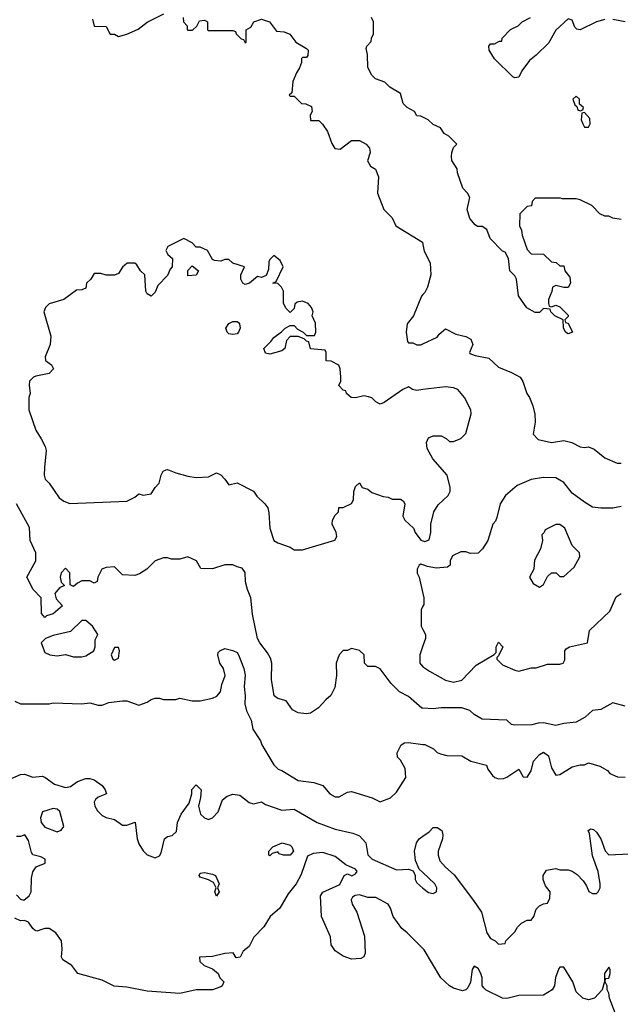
# Model space of a CAD drawing. Header units: inches. Extents: x 2380053 to 2584298, y 380219 to 546618.
# Tile 255 of 256: x 2448026 to 2450966, y 511500 to 516320. Entities that reach past the tile are written whole.
import ezdxf

# ---------------------------------------------------------------- set-up
doc = ezdxf.new("R2010")
doc.units = ezdxf.units.IN
doc.header["$MEASUREMENT"] = 0
doc.layers.add('C4541', color=7, linetype='Continuous')
doc.layers.add('C4551', color=7, linetype='Continuous')

msp = doc.modelspace()

# ---------------------------------------------------------------- linework, layer by layer
at = {"layer": 'C4541', "color": 2}
for points, elevation in [([(2448382, 516322), (2448390, 516288.7), (2448450, 516286), (2448468.9, 516248.9), (2448490, 516248), (2448510, 516238), (2448550, 516248.7), (2448606.4, 516273.6), (2448650, 516308), (2448731.1, 516348.9)], 58), ([(2448826, 516330), (2448828.4, 516308.4), (2448846, 516290), (2448846, 516270), (2448850, 516268), (2448871.6, 516268.4), (2448892.7, 516287.3), (2448906, 516314), (2448930, 516318), (2448946, 516310), (2448946, 516270), (2448950, 516266), (2449070, 516266), (2449082, 516262), (2449086, 516250), (2449110, 516226), (2449122, 516222), (2449130, 516206), (2449134, 516210), (2449134, 516270), (2449156.9, 516283.1), (2449171.6, 516308.4), (2449210, 516322), (2449248.4, 516308.4), (2449284, 516264), (2449320.4, 516260.4), (2449348.9, 516248.9), (2449378, 516210), (2449430, 516178), (2449438, 516170), (2449436.4, 516143.6), (2449430, 516134), (2449410, 516134), (2449406, 516130), (2449406, 516110), (2449396.4, 516083.6), (2449380.4, 516059.6), (2449363.1, 516016.9), (2449358, 515962), (2449346, 515950), (2449350, 515946), (2449370, 515946), (2449406, 515910), (2449427.3, 515907.3), (2449454.6, 515894.6), (2449458, 515870), (2449448, 515852), (2449450, 515826), (2449490, 515826), (2449508.4, 515808.4), (2449532.9, 515772.9), (2449553.6, 515713.6), (2449569.2, 515689.2), (2449594.4, 515685.6), (2449650, 515729), (2449690, 515729), (2449722, 515710), (2449738, 515690), (2449742, 515670), (2449728.9, 515628.9), (2449743.1, 515603.1), (2449768.4, 515588.4), (2449782, 515550), (2449778, 515470), (2449808, 515390), (2449849, 515349), (2449868, 515310), (2449998, 515230), (2450000, 515219.9)], 58), ([(2450000, 515843), (2449990, 515848), (2449970, 515848.7), (2449958, 515870), (2449922, 515890), (2449904, 515910), (2449890, 515958), (2449838, 515990), (2449813.2, 516013.2), (2449768, 516030), (2449750, 516048), (2449730, 516086), (2449729.2, 516149.2), (2449722, 516178), (2449726, 516190), (2449747.3, 516212.7), (2449748, 516230), (2449758, 516250), (2449758, 516310), (2449748, 516330)], 54), ([(2450000, 514508.9), (2449970, 514505.2), (2449949.2, 514509.2), (2449930, 514522), (2449902, 514510), (2449810, 514445.2), (2449790, 514437.2), (2449770, 514449), (2449750, 514469), (2449734, 514474), (2449710, 514479), (2449670, 514468.7), (2449648, 514470), (2449626, 514490), (2449622, 514502), (2449610, 514506), (2449588.9, 514528.9), (2449598, 514550), (2449598, 514570), (2449595.3, 514610), (2449588.4, 514628.4), (2449550, 514648), (2449526, 514650), (2449526, 514690), (2449522, 514702), (2449450, 514708), (2449442, 514742), (2449430, 514746), (2449418, 514758), (2449390, 514768), (2449350, 514768), (2449332, 514750), (2449324.7, 514710), (2449310, 514699), (2449250, 514682), (2449230, 514688), (2449222, 514710), (2449256, 514744), (2449270, 514764.7), (2449308.4, 514791.6), (2449326, 514810), (2449350, 514822), (2449370, 514822), (2449385.4, 514805.4), (2449414, 514790), (2449430, 514774), (2449470, 514774), (2449475.3, 514790), (2449474.6, 514834.6), (2449458, 514870), (2449462, 514890), (2449455.3, 514910), (2449438, 514930), (2449410, 514942), (2449383.6, 514936.4), (2449372.7, 514927.3), (2449370, 514906), (2449350, 514886), (2449330, 514906), (2449318, 514930), (2449318, 514990), (2449308, 515010), (2449290, 515028), (2449266, 515030), (2449282, 515038), (2449315.3, 515110), (2449300.4, 515140.4), (2449270, 515166), (2449250, 515146), (2449245.4, 515134.6), (2449243.6, 515096.4), (2449232.7, 515067.3), (2449210, 515058), (2449190, 515062), (2449150.9, 515029.1), (2449130, 515024), (2449118, 515030), (2449108.7, 515050), (2449109, 515071), (2449126, 515110), (2449070, 515128), (2449050, 515146), (2449030, 515146), (2449010, 515138), (2448980.4, 515140.4), (2448970, 515146), (2448946, 515190), (2448910, 515206), (2448890, 515206), (2448870, 515228), (2448830, 515248), (2448752, 515210), (2448742, 515190), (2448752, 515170), (2448774, 515150), (2448772, 515110), (2448762, 515098), (2448750, 515068), (2448702, 515018), (2448690, 514986), (2448670, 514966), (2448650, 514978), (2448644, 514990), (2448638, 515070), (2448618, 515090), (2448600.4, 515120.4), (2448590, 515128), (2448551.6, 515128.4), (2448530, 515108), (2448510, 515078), (2448491, 515069), (2448449, 515069), (2448423.6, 515076.4), (2448390, 515078), (2448374, 515050), (2448354, 515030), (2448350, 515006), (2448330, 514998), (2448303.6, 514996.4), (2448242, 514950), (2448171.1, 514928.9), (2448152, 514910), (2448144.7, 514890), (2448178, 514770), (2448176, 514730), (2448151.3, 514670), (2448152, 514652), (2448182, 514630), (2448192, 514610), (2448170, 514588), (2448105.4, 514574.6), (2448094, 514570), (2448074, 514550), (2448072, 514530), (2448078, 514490), (2448071.3, 514470), (2448071.3, 514410), (2448106, 514310), (2448132, 514268), (2448151, 514230), (2448156, 514210), (2448147.1, 514127.1), (2448146, 514090), (2448151.3, 514070), (2448170.6, 514050.6), (2448219.8, 513979.8), (2448242, 513962), (2448271.6, 513951.6), (2448550, 513962), (2448590, 513982), (2448610, 513998), (2448630, 513992), (2448670, 513998), (2448688.7, 514030), (2448708.7, 514050), (2448718, 514090), (2448728, 514110), (2448743.1, 514116.9), (2448750, 514118), (2448790, 514101), (2448850, 514084.7), (2448890, 514078), (2448950, 514082), (2448990, 514102), (2449010, 514092), (2449031.1, 514071.1), (2449050, 514042), (2449090, 514052), (2449170, 514011.3), (2449187.1, 513987.1), (2449226, 513950), (2449241, 513930), (2449246.4, 513906.4), (2449250.7, 513830), (2449270.9, 513770.9), (2449290, 513758), (2449350, 513738), (2449370, 513724.7), (2449410, 513724.7), (2449568.4, 513771.6), (2449578, 513790), (2449575.3, 513810), (2449555.3, 513850), (2449558, 513870), (2449570, 513894), (2449586, 513910), (2449588.9, 513931.1), (2449610, 513932), (2449650, 513951.3), (2449659.3, 513970), (2449661.2, 514010), (2449670, 514034), (2449690, 514052), (2449702, 514030), (2449730, 514022), (2449750, 514004.7), (2449805.4, 513985.4), (2449830, 513982), (2449850, 513972), (2449890, 513972), (2449903.6, 513963.6), (2449912, 513950), (2449902, 513890), (2449912, 513870), (2449954, 513830), (2449962, 513810), (2449990, 513772), (2450000, 513769)], 62), ([(2450000, 514973.6), (2449993.6, 514966.4), (2449953.2, 514870), (2449922, 514830), (2449917.2, 514790), (2449924.7, 514744.7), (2449930, 514738), (2449950, 514738), (2449970, 514728.7), (2449990, 514728.7), (2450000, 514733.3)], 58), ([(2450000, 512949.6), (2449994, 512950), (2449930, 513006), (2449884.7, 513030), (2449844.7, 513070), (2449790, 513142), (2449767.3, 513152.7), (2449730, 513154), (2449714, 513170), (2449712, 513210), (2449690, 513232), (2449650, 513242), (2449630, 513232), (2449610, 513232), (2449589.3, 513210.7), (2449576, 513170), (2449577.2, 513110), (2449568.7, 513050), (2449549.3, 513010.7), (2449524, 512990), (2449489.4, 512950.6), (2449450, 512924.7), (2449430, 512921), (2449390, 512926), (2449362, 512942), (2449330, 512984.7), (2449290, 512996), (2449271.3, 513010), (2449258.8, 513090), (2449261, 513170), (2449254.4, 513194.4), (2449239.8, 513219.8), (2449201, 513270), (2449191, 513290), (2449166, 513410), (2449157.3, 513490), (2449141, 513530), (2449131.6, 513568.4), (2449130, 513614), (2449115.3, 513635.3), (2449090, 513641), (2449070, 513651.3), (2449030, 513651.3), (2448970, 513631.3), (2448912.7, 513632.7), (2448891.3, 513670), (2448850, 513691), (2448810, 513678), (2448770, 513678), (2448750, 513684.7), (2448730, 513684.7), (2448690, 513671.3), (2448648, 513630), (2448612.9, 513607.1), (2448590, 513598), (2448530, 513602), (2448490, 513642), (2448450, 513638), (2448428.7, 513630), (2448408, 513590), (2448406, 513570), (2448390, 513562), (2448370, 513572), (2448330, 513572), (2448310, 513562), (2448290, 513544.7), (2448272.7, 513552.7), (2448271.1, 513611.1), (2448250, 513634), (2448230, 513612), (2448224, 513590), (2448230, 513566), (2448246, 513550), (2448220.9, 513539.1), (2448199, 513510), (2448204.7, 513484.7), (2448235.3, 513450), (2448190, 513411.3), (2448158, 513402), (2448150, 513394), (2448132.7, 513412.7), (2448132, 513490), (2448092, 513530), (2448062, 513590), (2448106, 513670), (2448106, 513710), (2448078, 513770), (2448073.7, 513833.7), (2448011, 513950)], 58), ([(2450000, 513650.5), (2449990, 513654), (2449982, 513650), (2449972, 513630), (2449972, 513610), (2449982, 513590), (2450000, 513510.6)], 62), ([(2450000, 513448.2), (2449992, 513430), (2449992, 513350), (2450000, 513334)], 62), ([(2448002.9, 512982.9), (2448030, 512970.5), (2448170, 512971), (2448190, 512974.8), (2448330, 512971), (2448370, 512976), (2448410, 512964.7), (2448430, 512964.7), (2448463.1, 512976.9), (2448530, 512986), (2448550, 512984.7), (2448610, 512964.7), (2448650, 512978), (2448670, 512992), (2448690, 512998), (2448710, 512998), (2448730, 512991.3), (2448790, 512991.3), (2448810, 512998), (2448870, 512986), (2448910, 512986), (2448970, 512998.8), (2448991.9, 513008.1), (2449009.2, 513030), (2449015.5, 513064.5), (2449032.7, 513110), (2449023.2, 513143.2), (2449005.2, 513170), (2448995.3, 513210), (2448998, 513222), (2449006, 513230), (2449030, 513242), (2449070, 513232), (2449090, 513222), (2449098, 513210), (2449124, 513144), (2449130.5, 513110.5), (2449124.5, 513055.5), (2449130.5, 513010), (2449128, 512970), (2449137.1, 512937.1), (2449158.8, 512890), (2449167.1, 512847.1), (2449204.7, 512790), (2449211, 512770), (2449270, 512672), (2449291.1, 512651.1), (2449310, 512644.7), (2449390, 512594.9), (2449465.8, 512585.8), (2449510.5, 512570.5), (2449544.7, 512530), (2449570, 512516), (2449590, 512516), (2449630, 512538), (2449650, 512540.7), (2449750.8, 512510.8), (2449790, 512491.3), (2449842, 512510), (2449870, 512538), (2449916.2, 512610), (2449913.3, 512653.3), (2449890, 512695.3), (2449875.3, 512710), (2449873.2, 512730), (2449894, 512770), (2449910, 512779.1), (2449930, 512780.5), (2450000, 512772)], 54), ([(2450000, 513254.9), (2449984.7, 513210), (2449984.7, 513170), (2450000, 513152.3)], 62), ([(2447990, 512606), (2448030, 512624.7), (2448050, 512626), (2448090, 512611.3), (2448136.9, 512616.9), (2448150, 512612), (2448196.8, 512576.8), (2448250, 512560.7), (2448274.5, 512565.5), (2448310, 512591), (2448350, 512604.7), (2448370, 512604.7), (2448390, 512598), (2448430.7, 512570.7), (2448444.7, 512550), (2448451.3, 512530), (2448410, 512514), (2448397.3, 512502.7), (2448390.8, 512490), (2448394, 512470), (2448406.6, 512446.6), (2448430, 512424), (2448450, 512414), (2448490, 512404.7), (2448530, 512376), (2448550, 512376), (2448591.3, 512391.3), (2448602, 512310), (2448610, 512284.7), (2448630, 512251.3), (2448650, 512231), (2448690, 512216), (2448710, 512226), (2448718.9, 512241.1), (2448735.3, 512310), (2448750, 512321), (2448773.2, 512326.8), (2448793.6, 512346.4), (2448799, 512390), (2448817.2, 512430), (2448856.5, 512483.5), (2448869, 512530), (2448868.9, 512551.1), (2448890, 512574), (2448914, 512550), (2448911.6, 512511.6), (2448901, 512470), (2448911, 512431), (2448930, 512412), (2448950, 512404.7), (2448970, 512412), (2448998, 512442), (2449019, 512501), (2449041.2, 512518.8), (2449070, 512528), (2449103.8, 512523.8), (2449150, 512486.8), (2449170, 512481), (2449210, 512491.3), (2449230, 512478), (2449310, 512450.6), (2449370, 512454.8), (2449482, 512390), (2449570, 512357.3), (2449656.9, 512336.9), (2449690, 512324.7), (2449721, 512290), (2449730.9, 512230.9), (2449750.7, 512210.7), (2449870, 512158), (2449930, 512162), (2449952.7, 512152.7), (2449962, 512130), (2449962, 512110), (2449970, 512094), (2450000, 512068.7)], 50), ([(2448010, 512035.3), (2448030, 512014), (2448046, 512010), (2448073.4, 512030), (2448083, 512050), (2448083.4, 512116.6), (2448090, 512148), (2448106.8, 512173.2), (2448151.3, 512190), (2448151, 512210), (2448130, 512221), (2448090.9, 512230.9), (2448083.5, 512243.5), (2448070, 512302), (2448051.3, 512330), (2448030, 512321), (2448010, 512321)], 46), ([(2450000, 512144.9), (2449982, 512162), (2449963.1, 512203.1), (2449959, 512250), (2449968.7, 512290), (2449982, 512310), (2450000, 512323)], 50), ([(2450000, 511772.8), (2449922.8, 511850), (2449897.3, 511870), (2449854, 511930), (2449842, 511970), (2449830.4, 511990.4), (2449770, 512022.8), (2449730, 512022.8), (2449690, 512036), (2449668, 512032), (2449655.3, 512024.7), (2449648.9, 512011.1), (2449654, 511990), (2449676, 511950), (2449713.4, 511833.4), (2449717.2, 511750), (2449710, 511732), (2449695.3, 511724.7), (2449650, 511721), (2449610, 511734.8), (2449570, 511761), (2449550.8, 511790), (2449546.8, 511830), (2449504, 511930), (2449498, 512030), (2449510, 512048), (2449594, 512086), (2449614, 512130), (2449630, 512138), (2449651.6, 512128.4), (2449670, 512138), (2449678, 512150), (2449670, 512162), (2449622, 512182), (2449570, 512222.8), (2449510, 512242.8), (2449462.7, 512237.3), (2449434.6, 512225.4), (2449404.1, 512135.9), (2449379.3, 512090), (2449339.7, 512040.3), (2449299.5, 511970), (2449252.3, 511930), (2449221.2, 511878.8), (2449171.8, 511828.2), (2449150, 511782.8), (2449120.2, 511759.8), (2449106, 511730), (2449086.4, 511726.4), (2449071.3, 511751.3), (2449030, 511747.7), (2448970, 511733), (2448906, 511730), (2448908.7, 511710), (2448928.7, 511690), (2448970, 511674), (2448998, 511650), (2449006, 511630), (2449026, 511610), (2449018, 511590), (2449010, 511584.7), (2448970, 511571.3), (2448890, 511570.8), (2448810, 511553), (2448650, 511564), (2448550, 511584.2), (2448489.1, 511589.1), (2448430, 511618), (2448310.6, 511650.6), (2448280.7, 511690), (2448238, 511718), (2448230.8, 511730), (2448234, 511770), (2448230.3, 511810), (2448203.8, 511850), (2448170, 511870.4), (2448150, 511870.4), (2448110, 511857.3), (2448101.6, 511861.6), (2448090, 511871), (2448070, 511902), (2448050, 511910.4), (2448030, 511908.4), (2448002, 511922)], 46)]:
    msp.add_lwpolyline(points, dxfattribs=dict(at, elevation=elevation))
for points, elevation in [([(2448850, 515066), (2448848.7, 515091.3), (2448870, 515114), (2448902, 515090), (2448890, 515068.7)], 62), ([(2449070, 514778), (2449050, 514782), (2449042, 514790), (2449035.3, 514810), (2449050, 514832), (2449070, 514842), (2449090, 514842), (2449096.9, 514836.9), (2449102, 514830), (2449104.7, 514810), (2449098, 514790), (2449090, 514782)], 62), ([(2448350, 513378), (2448330, 513378), (2448275.2, 513324.8), (2448190, 513305.2), (2448152, 513290), (2448131.3, 513270), (2448150, 513222), (2448174, 513210), (2448210, 513206), (2448250, 513211.3), (2448290, 513201), (2448330, 513201), (2448350, 513206), (2448388.7, 513230), (2448395.3, 513250), (2448396.4, 513283.6), (2448408, 513310), (2448382, 513350)], 58), ([(2448510, 513246), (2448490, 513246), (2448474, 513210), (2448482, 513190), (2448490, 513184.7), (2448510, 513194), (2448514, 513230)], 58), ([(2448190, 512459), (2448138, 512442), (2448127.3, 512412.7), (2448131, 512390), (2448150, 512366.8), (2448210, 512344.7), (2448230, 512352), (2448242, 512370), (2448223.1, 512443.1), (2448210, 512455.3)], 50), ([(2449350, 512229.6), (2449318, 512230), (2449296.4, 512236.4), (2449290, 512246), (2449262, 512238), (2449250, 512226), (2449246, 512230), (2449246, 512250), (2449266, 512270), (2449310.7, 512290.7), (2449350, 512278.8), (2449358.8, 512270), (2449366.8, 512250)], 46), ([(2448990, 512028.7), (2448982, 512050), (2448988.7, 512070), (2448975.3, 512095.3), (2448950, 512109.2), (2448910, 512122), (2448904, 512130), (2448910, 512142), (2448930, 512144.7), (2448970, 512137.3), (2448984.7, 512130), (2449002, 512090), (2448994, 512070), (2449002, 512050)], 46)]:
    msp.add_lwpolyline(points, close=True, dxfattribs=dict(at, elevation=elevation))
at = {"layer": 'C4551', "color": 2}
for points, elevation in [([(2450890, 516321.2), (2450850, 516309.3), (2450769.3, 516269.3), (2450753.2, 516273.2), (2450742.7, 516282.7), (2450730, 516318), (2450710, 516324), (2450650, 516268.7), (2450614.9, 516205.1), (2450554.4, 516145.6), (2450520.9, 516119.1), (2450484.7, 516070), (2450470, 516038), (2450450, 516035.3), (2450440.2, 516040.2), (2450350, 516128), (2450324, 516170), (2450322, 516190), (2450330, 516202), (2450350, 516202), (2450374, 516214), (2450386, 516214), (2450388, 516230), (2450428.9, 516271.1), (2450466, 516290), (2450486, 516310), (2450526, 516330)], 50), ([(2450990, 516309), (2450930, 516321.2)], 50), ([(2450970, 515342), (2450930, 515348.7), (2450910, 515358), (2450890, 515358), (2450866, 515370), (2450826, 515410), (2450770, 515438), (2450750, 515442), (2450682, 515442), (2450674, 515446), (2450550, 515446), (2450534, 515430), (2450532, 515408), (2450510, 515406), (2450474, 515370), (2450472, 515310), (2450482, 515290), (2450485.4, 515265.4), (2450510, 515194), (2450530, 515174), (2450590, 515171.3), (2450630, 515134), (2450651.6, 515131.6), (2450670, 515114), (2450690, 515114), (2450694, 515090), (2450719.6, 515059.6), (2450722, 515030), (2450710, 515008), (2450690, 515008), (2450650, 515018), (2450634, 515010), (2450631.6, 514988.4), (2450614, 514950), (2450614, 514930), (2450618, 514918), (2450630, 514914), (2450650, 514922), (2450670, 514914), (2450710, 514874), (2450710, 514866), (2450694, 514850), (2450698, 514838), (2450710, 514834), (2450732, 514790), (2450710, 514782), (2450698, 514790), (2450688.7, 514811.3), (2450686, 514850), (2450646, 514870), (2450626, 514890), (2450622, 514902), (2450590, 514906), (2450570, 514886), (2450550, 514886), (2450508.9, 514908.9), (2450468.4, 514968.4), (2450458, 515050), (2450450, 515066), (2450426, 515090), (2450418, 515150), (2450402, 515182), (2450390, 515186), (2450329.1, 515249.1), (2450313.2, 515293.2), (2450290, 515308), (2450267.3, 515307.3), (2450255.3, 515315.3), (2450230, 515346), (2450217.2, 515390), (2450228.7, 515450), (2450218, 515470), (2450194.6, 515494.6), (2450168.7, 515570), (2450168, 515590), (2450142, 515630), (2450139, 515650), (2450142, 515670), (2450150, 515694), (2450166, 515710), (2450126, 515750), (2450103.1, 515763.1), (2450086, 515790), (2450050, 515806), (2450026, 515830), (2450000, 515843)], 54), ([(2450000, 515219.9), (2450006.6, 515186.6), (2450035.3, 515130), (2450039, 515070), (2450022, 515010), (2450010, 514984.7), (2450000, 514973.6)], 58), ([(2450000, 514733.3), (2450070, 514766), (2450079.6, 514780.4), (2450110, 514806), (2450160.4, 514780.4), (2450210, 514768.7), (2450235.1, 514755.1), (2450244, 514730), (2450228, 514690), (2450230, 514686), (2450256.4, 514676.4), (2450323.1, 514663.1), (2450370, 514618), (2450432.9, 514592.9), (2450475.3, 514570), (2450489.1, 514549.1), (2450508.7, 514490), (2450522, 514470), (2450538, 514430), (2450548.4, 514388.4), (2450549, 514350), (2450539, 514290), (2450564.1, 514264.1), (2450630, 514249.3), (2450690, 514259.3), (2450728, 514250), (2450770, 514229.2), (2450790, 514225.2), (2450810, 514228.7), (2450838, 514218), (2450890, 514175.3), (2450950, 514148), (2450970, 514148)], 58), ([(2450000, 513769), (2450010, 513766), (2450030, 513774), (2450038, 513810), (2450038, 513850), (2450054, 513910), (2450075.1, 513944.9), (2450124, 513990), (2450134, 514010), (2450134, 514030), (2450118, 514090), (2450048, 514170), (2450020.4, 514220.4), (2450018, 514250), (2450027.3, 514272.7), (2450050, 514282), (2450090, 514282), (2450114, 514270), (2450130, 514254), (2450150, 514254), (2450186, 514270), (2450210, 514294), (2450235.3, 514390), (2450234, 514410), (2450204, 514470), (2450170, 514508.7), (2450150, 514517.2), (2450110, 514522.7), (2450000, 514508.9)], 62), ([(2450970, 513937.2), (2450930, 513929.2), (2450870, 513929), (2450830, 513934), (2450790, 513957.2), (2450730, 514001.2), (2450690, 514054), (2450650, 514077.2), (2450590, 514079.3), (2450530, 514069.2), (2450461.4, 514038.6), (2450404.7, 513990), (2450378, 513950), (2450362, 513882), (2450355.3, 513864.7), (2450342, 513850), (2450318, 513770), (2450292, 513730), (2450270, 513708), (2450232.7, 513707.3), (2450210, 513715.3), (2450185.4, 513714.6), (2450144.7, 513695.3), (2450134, 513670), (2450134, 513650), (2450119.6, 513640.4), (2450064.7, 513635.3), (2450022.7, 513642.7), (2450000, 513650.5)], 62), ([(2450000, 513152.3), (2450002, 513150), (2450032, 513130), (2450110, 513086.8), (2450150, 513077.3), (2450190, 513086.8), (2450260.1, 513159.9), (2450348.7, 513211.3), (2450358, 513222), (2450358, 513250), (2450370, 513272), (2450390.8, 513250), (2450370, 513206), (2450362, 513198), (2450362, 513190), (2450390, 513161), (2450450, 513134.8), (2450470, 513130.8), (2450530, 513146), (2450553.6, 513146.4), (2450610, 513164.7), (2450670, 513164.7), (2450686, 513170), (2450694.6, 513185.4), (2450694, 513230), (2450700.9, 513239.1), (2450718, 513250), (2450806, 513270), (2450815.3, 513330), (2450915.5, 513424.5), (2450945.6, 513494.4), (2450970, 513511.3)], 62), ([(2450000, 513510.6), (2450004.7, 513490), (2450003.6, 513456.4), (2450000, 513448.2)], 62), ([(2450000, 513334), (2450012, 513310), (2450012, 513290), (2450000, 513254.9)], 62), ([(2450990, 512958.8), (2450930, 512974.8), (2450870, 512942.8), (2450830, 512937.3), (2450793.9, 512906.1), (2450750, 512881.6), (2450690, 512874.4), (2450650, 512863.8), (2450590, 512878), (2450563.7, 512876.3), (2450532.5, 512867.5), (2450450, 512866), (2450434, 512870), (2450411.1, 512891.1), (2450290, 512896), (2450250, 512918), (2450230, 512938), (2450190.7, 512950.7), (2450090, 512950.8), (2450050, 512946), (2450000, 512949.6)], 58), ([(2450000, 512772), (2450010, 512770.8), (2450052, 512750), (2450070, 512732), (2450085.4, 512725.4), (2450116.9, 512716.9), (2450190, 512716), (2450234, 512690), (2450310.7, 512670.7), (2450318, 512650), (2450339.8, 512619.8), (2450352, 512610), (2450370, 512604), (2450395.1, 512604.9), (2450410, 512610.8), (2450470, 512651.3), (2450490, 512614), (2450510, 512612), (2450530, 512642), (2450541.2, 512690), (2450570, 512722.8), (2450590, 512733.4), (2450615.3, 512715.3), (2450630, 512658), (2450650, 512622), (2450670, 512624.7), (2450730, 512662), (2450770, 512672), (2450790, 512672), (2450810, 512682), (2450865.4, 512665.4), (2450903.6, 512643.6), (2450914, 512630), (2450952.7, 512612.7), (2450990, 512612)], 54), ([(2450000, 512323), (2450030, 512344.7), (2450050, 512364.7), (2450070, 512364.7), (2450092, 512350), (2450098, 512330), (2450096, 512310), (2450074, 512250), (2450074, 512230), (2450082.5, 512202.5), (2450110, 512171), (2450153, 512133), (2450248.2, 512008.2), (2450286.8, 511950), (2450312, 511850), (2450330, 511822), (2450354, 511810), (2450370, 511794), (2450402, 511798), (2450406, 511810), (2450450, 511854), (2450462, 511878), (2450483.1, 511896.9), (2450510, 511912), (2450530, 511912), (2450542, 511930), (2450554, 511966), (2450570, 511982), (2450590, 511992), (2450610, 511994), (2450620.4, 512019.6), (2450622, 512050), (2450600.2, 512080.2), (2450588, 512110), (2450588, 512130), (2450604, 512156), (2450650, 512164.7), (2450670, 512158), (2450710, 512158), (2450730, 512151.3), (2450754.4, 512134.4), (2450783.5, 512103.5), (2450799.8, 512079.8), (2450811.6, 512051.6), (2450830, 512042), (2450850, 512042), (2450858, 512050), (2450868, 512070), (2450868, 512090), (2450857.2, 512150), (2450830, 512226), (2450815.3, 512335.3), (2450808, 512350), (2450822, 512358), (2450835.3, 512355.3), (2450850, 512342), (2450871.3, 512310), (2450891.1, 512251.1), (2450910, 512232), (2451010, 512236)], 50), ([(2450000, 512068.7), (2450026.4, 512046.4), (2450050, 512042), (2450066, 512050), (2450068, 512070), (2450058, 512090), (2450000, 512144.9)], 50), ([(2450950, 511431.3), (2450913.4, 511530), (2450910, 511554), (2450902, 511570), (2450902, 511590), (2450892, 511610), (2450894, 511626), (2450910, 511628), (2450916, 511650), (2450916, 511670), (2450910, 511682), (2450889.3, 511650), (2450888.9, 511611.1), (2450878, 511570), (2450839, 511530), (2450810, 511522), (2450782.8, 511530), (2450750, 511561), (2450734, 511610), (2450690, 511682), (2450670, 511682), (2450665.6, 511674.4), (2450649.6, 511630.4), (2450643.7, 511590), (2450632.3, 511570), (2450590, 511544.9), (2450470, 511542.3), (2450410, 511528.7), (2450390, 511530.4), (2450308.9, 511568.9), (2450299, 511579), (2450290.6, 511590), (2450290.4, 511630), (2450284, 511650), (2450270, 511674.8), (2450250, 511686), (2450240.9, 511670), (2450232.3, 511607.7), (2450219.5, 511580.5), (2450209.4, 511570.6), (2450193.6, 511566.4), (2450150, 511578.4), (2450130.7, 511590), (2450088.2, 511630), (2450006.4, 511766.4), (2450000, 511772.8)], 46)]:
    msp.add_lwpolyline(points, dxfattribs=dict(at, elevation=elevation))
for points, elevation in [([(2450750, 515946), (2450734, 515930), (2450743.6, 515903.6), (2450754, 515894), (2450758, 515878), (2450770, 515874), (2450782, 515878), (2450786, 515890), (2450766, 515906), (2450766, 515930)], 54), ([(2450790, 515866), (2450778, 515862), (2450774, 515830), (2450782, 515810), (2450790, 515794), (2450810, 515794), (2450818, 515810), (2450816.4, 515836.4)], 54), ([(2450670, 513848), (2450650, 513848), (2450598, 513822), (2450594, 513810), (2450582, 513798), (2450584.7, 513770), (2450576, 513730), (2450545.4, 513674.6), (2450542, 513630), (2450522, 513590), (2450539.6, 513559.6), (2450570, 513542), (2450590, 513554), (2450610, 513594), (2450630, 513612), (2450651.6, 513611.6), (2450670, 513594), (2450690, 513594), (2450740.4, 513639.6), (2450768, 513690), (2450766, 513710), (2450730, 513746), (2450694, 513830)], 66)]:
    msp.add_lwpolyline(points, close=True, dxfattribs=dict(at, elevation=elevation))

doc.saveas('drawing.dxf')
